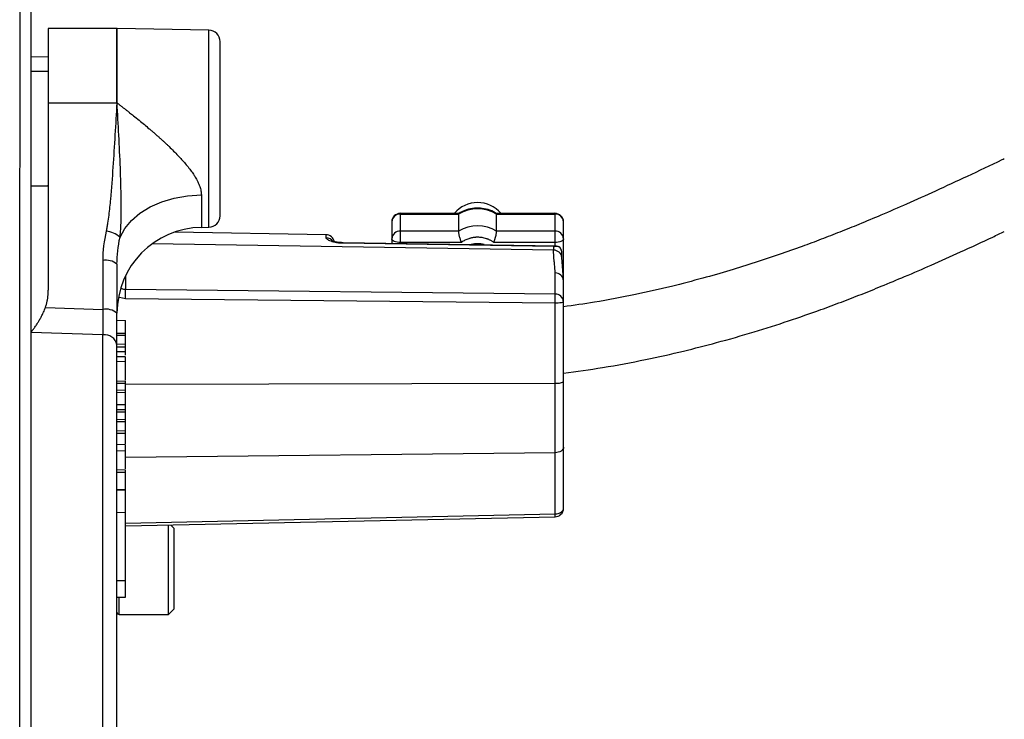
# Model space of a CAD drawing. Header units: inches. Extents: x -21 to 102, y -36 to 51.
# Tile 20 of 21: x 89.88 to 96.65, y 1.82 to 6.63. Entities that reach past the tile are written whole.
import ezdxf

# ---------------------------------------------------------------- set-up
doc = ezdxf.new("R2010")
doc.units = ezdxf.units.IN
doc.header["$MEASUREMENT"] = 0

msp = doc.modelspace()

# ---------------------------------------------------------------- linework, layer by layer
at = {"color": 7, "linetype": 'Continuous', "lineweight": 25}
for p, q in [((90.5503, 6.5704), (90.0787, 6.5704)), ((90.0787, 6.5704), (90.0787, 4.7707)), ((91.1825, 6.5594), (90.552, 6.5704)), ((90.0787, 6.3743), (89.9606, 6.3763)), ((90.0787, 6.2752), (89.9606, 6.2752)), ((90.0787, 6.0598), (90.5503, 6.0598)), ((90.552, 6.0598), (90.5503, 6.0598)), ((90.552, 6.0591), (90.5503, 6.0592)), ((89.9606, 5.4878), (90.0713, 5.4878)), ((90.0713, 5.4879), (90.0787, 5.4937)), ((92.9027, 5.299), (92.5, 5.299)), ((92.5, 5.0905), (92.5, 5.299)), ((92.5, 5.2935), (92.9009, 5.2935)), ((92.9009, 5.2935), (92.9009, 5.177)), ((93.563, 5.299), (93.1603, 5.299)), ((93.1621, 5.177), (93.1621, 5.2935)), ((93.1621, 5.2935), (93.563, 5.2935)), ((93.563, 5.299), (93.563, 5.0737)), ((92.4409, 5.24), (92.4409, 5.0915)), ((93.622, 4.1399), (93.622, 5.24)), ((91.9892, 5.1516), (90.9473, 5.1698)), ((91.1314, 5.2026), (91.1825, 5.2035)), ((92.9009, 5.177), (92.5, 5.177)), ((93.563, 5.177), (93.1621, 5.177)), ((93.5737, 5.0735), (92.1072, 5.0967)), ((93.5537, 5.07), (92.1073, 5.0929)), ((92.9201, 5.0986), (92.5, 5.0986)), ((93.563, 5.0986), (93.1429, 5.0986)), ((93.5537, 5.07), (93.5537, 5.0453)), ((93.6116, 4.9956), (93.6116, 5.0225)), ((90.4528, 4.9745), (90.4528, 4.6374)), ((90.5512, 4.949), (90.5512, 4.6119)), ((93.6211, 4.8453), (93.6116, 4.9956)), ((93.564, 4.7435), (93.564, 4.8892)), ((93.564, 4.7435), (90.6092, 4.7738)), ((93.564, 4.6807), (90.6092, 4.7111)), ((93.564, 3.231), (93.564, 4.6807)), ((93.622, 4.69), (93.6204, 4.6887)), ((93.6211, 4.685), (93.6211, 4.6995)), ((90.059, 4.6508), (90.4528, 4.6374)), ((90.5512, 4.5632), (90.6102, 4.5616)), ((90.6102, 4.3478), (90.6102, 4.5616)), ((90.4545, 4.4631), (89.9606, 4.4793)), ((90.5512, 4.4755), (90.6102, 4.4741)), ((90.4545, 1.7019), (90.4545, 4.4631)), ((90.6102, 4.4588), (90.5512, 4.459)), ((90.5512, 4.4008), (90.6102, 4.3996)), ((90.5512, 4.3808), (90.6102, 4.3813)), ((90.5512, 4.3473), (90.6102, 4.3478)), ((90.6102, 4.3106), (90.5512, 4.3117)), ((90.5512, 4.2813), (90.6102, 4.2805)), ((90.5512, 4.146), (90.6102, 4.1445)), ((90.6102, 3.7137), (90.6102, 4.1445)), ((90.6102, 4.1276), (90.5512, 4.1277)), ((90.5512, 4.0852), (90.6102, 4.0833)), ((90.6102, 4.065), (90.5512, 4.0653)), ((90.5512, 3.9835), (90.6102, 3.9832)), ((90.5512, 3.9495), (90.6102, 3.9483)), ((90.6102, 3.9307), (90.5512, 3.9304)), ((90.5512, 3.8823), (90.6102, 3.8808)), ((90.6102, 3.8633), (90.5512, 3.8634)), ((90.5512, 3.8042), (90.6102, 3.8027)), ((90.6102, 3.7849), (90.5512, 3.7848)), ((90.6102, 3.707), (90.5512, 3.708)), ((90.5512, 3.6662), (90.6102, 3.6655)), ((93.622, 3.2697), (93.622, 3.6904)), ((90.5512, 3.5358), (90.6102, 3.5344)), ((90.6102, 2.6583), (90.6102, 3.5344)), ((90.6102, 3.5152), (90.5512, 3.5151)), ((90.5512, 3.4002), (90.6102, 3.3992)), ((90.5512, 3.3997), (90.6102, 3.3987)), ((90.6102, 3.3935), (90.5512, 3.3933)), ((90.5512, 3.2414), (90.6102, 3.2428)), ((90.6102, 3.1475), (93.5645, 3.2107)), ((90.9055, 2.5393), (90.9055, 3.1538)), ((90.9449, 3.1298), (90.9206, 3.1541)), ((90.9449, 2.5786), (90.9449, 3.1298)), ((90.5512, 2.7726), (90.6102, 2.7728)), ((90.5512, 2.6569), (90.6102, 2.6583)), ((90.5512, 2.5119), (90.5512, 2.6569)), ((90.9055, 2.5393), (90.9449, 2.5786)), ((90.5669, 2.5393), (90.9055, 2.5393))]:
    msp.add_line(p, q, dxfattribs=at)
at = {"color": 8, "linetype": 'Continuous', "lineweight": 25}
for p, q in [((90.5503, 6.0598), (90.5503, 6.5704)), ((90.552, 6.0598), (90.552, 6.5704)), ((91.1825, 5.2035), (91.1825, 6.5594)), ((91.1314, 5.4261), (91.1314, 5.2026)), ((91.9892, 5.1314), (91.9892, 5.1516)), ((93.5537, 5.0453), (90.7933, 5.089)), ((93.0315, 5.0821), (93.0315, 5.0896)), ((90.6092, 4.8674), (90.6092, 4.7738)), ((90.6092, 4.7111), (90.5677, 4.7195)), ((93.6213, 4.6894), (93.622, 4.6992)), ((90.6102, 4.1225), (93.564, 4.1306)), ((93.564, 3.6517), (90.6102, 3.6179)), ((90.6102, 3.1678), (93.564, 3.231)), ((90.5669, 2.5393), (90.5669, 2.6573))]:
    msp.add_line(p, q, dxfattribs=at)
at = {"color": 7, "linetype": 'Continuous', "lineweight": 25, "flags": 128}
for points in [[(90.572, 5.1343), (90.6043, 5.1942), (90.6504, 5.2498), (90.7092, 5.2998), (90.7792, 5.3428), (90.8586, 5.3777), (90.9452, 5.4036), (91.037, 5.4199), (91.1314, 5.4261)], [(92.5, 5.0986), (92.4885, 5.099), (92.4774, 5.1005), (92.4672, 5.1028), (92.4582, 5.1059), (92.4509, 5.1097), (92.4454, 5.114), (92.4421, 5.1187), (92.4409, 5.1235)], [(93.622, 5.1235), (93.6209, 5.1187), (93.6176, 5.114), (93.6121, 5.1097), (93.6048, 5.1059), (93.5958, 5.1028), (93.5856, 5.1005), (93.5745, 5.099), (93.563, 5.0986)], [(93.622, 3.6904), (93.6209, 3.6829), (93.6177, 3.6757), (93.6123, 3.6691), (93.6051, 3.6633), (93.5963, 3.6584), (93.5863, 3.6548), (93.5754, 3.6525), (93.564, 3.6517)]]:
    msp.add_lwpolyline(points, dxfattribs=at)
at = {"color": 8, "linetype": 'Continuous', "lineweight": 25, "flags": 128}
msp.add_lwpolyline([(92.1073, 5.0929), (92.1073, 5.0958), (92.1072, 5.0967)], dxfattribs=at)
at = {"color": 7, "linetype": 'Continuous', "lineweight": 25}
for centre, radius, start, end in [((90.5503, 6.472), 0.0984, 89, 90), ((91.1811, 6.4807), 0.0787, 360, 89), ((93.0315, 5.1655), 0.2079, 39.97851, 140.02149), ((91.1811, 5.2822), 0.0787, 271, 360), ((92.5, 5.24), 0.0591, 90, 180), ((92.4974, 5.2371), 0.0565, 87.32466, 177.04786), ((93.0315, 5.0731), 0.2562, 59.35759, 120.64241), ((93.563, 5.24), 0.0591, 360, 90), ((93.5656, 5.2371), 0.0565, 2.95214, 92.67534), ((90.4573, 5.0067), 0.1716, 48.04628, 83.3778), ((91.1417, 4.6122), 0.5906, 91, 180), ((91.9882, 5.0926), 0.0591, 11.59108, 89), ((92.4974, 5.1206), 0.0565, 87.32466, 177.04786), ((93.0315, 4.9566), 0.2562, 59.35759, 120.64241), ((93.5656, 5.1206), 0.0565, 2.95214, 92.67534), ((93.0314, 4.9061), 0.1836, 89.98187, 103.93503), ((93.0316, 4.9062), 0.1835, 75.63239, 90.02028), ((90.4757, 4.8603), 0.1165, 49.60931, 101.36905), ((93.5657, 4.8328), 0.0564, 2.88871, 91.74273), ((88.8004, 4.7424), 1.8091, 359.00565, 0.99435), ((93.5657, 4.6872), 0.0564, 2.88871, 91.74273), ((90.4757, 4.5232), 0.1165, 49.60931, 101.36906), ((90.4658, 4.3766), 0.0872, 11.54496, 97.45984), ((93.578, 4.2294), 0.0998, 261.9567, 296.20767), ((93.563, 3.2697), 0.0591, 270, 0), ((90.5669, 2.555), 0.0157, 180, 270)]:
    msp.add_arc(centre, radius, start, end, dxfattribs=at)
at = {"color": 8, "linetype": 'Continuous', "lineweight": 25}
for centre, radius, start, end in [((91.9885, 5.0722), 0.0592, 31.25975, 89.31127), ((93.555, 4.9882), 0.0571, 7.49761, 91.24574)]:
    msp.add_arc(centre, radius, start, end, dxfattribs=at)
at = {"color": 7, "linetype": 'Continuous', "lineweight": 25}
for points, knots in [([(89.9015, -10.7462), (89.9015, -10.7417), (89.9014, -10.7328), (89.9008, -10.661), (89.9001, -10.5474), (89.8991, -10.3877), (89.8981, -10.1832), (89.8969, -9.9346), (89.8958, -9.6439), (89.8949, -9.3132), (89.8941, -8.9427), (89.8936, -8.5326), (89.8932, -8.0855), (89.8931, -7.6045), (89.8929, -7.0929), (89.8923, -6.5509), (89.8914, -5.9789), (89.8903, -5.3799), (89.8891, -4.7586), (89.8877, -4.1192), (89.8863, -3.4626), (89.885, -2.7891), (89.8839, -2.1022), (89.8829, -1.407), (89.8823, -0.7084), (89.8821, -0.0077), (89.8821, 0.6952), (89.8822, 1.397), (89.8822, 2.0924), (89.8824, 2.7766), (89.8826, 3.4475), (89.8829, 4.1054), (89.8833, 4.7478), (89.8839, 5.3699), (89.8846, 5.9672), (89.8856, 6.5375), (89.8868, 7.0811), (89.8884, 7.5965), (89.8903, 8.0794), (89.8923, 8.5265), (89.8941, 8.936), (89.896, 9.3076), (89.8977, 9.6408), (89.8992, 9.9328), (89.9005, 10.1813), (89.9014, 10.3854), (89.9019, 10.5457), (89.9019, 10.6601), (89.9014, 10.7301), (89.9006, 10.7386), (89.9003, 10.7425)], [0, 0, 0, 0, 0.020978, 0.04181, 0.062587, 0.0834, 0.104335, 0.125348, 0.146214, 0.167012, 0.187825, 0.208748, 0.229774, 0.250653, 0.271452, 0.292252, 0.313146, 0.334173, 0.355085, 0.375902, 0.396704, 0.417585, 0.438606, 0.459543, 0.480361, 0.501158, 0.522015, 0.543022, 0.563992, 0.58482, 0.605613, 0.626455, 0.647435, 0.668429, 0.689277, 0.710071, 0.730897, 0.751852, 0.772861, 0.793724, 0.814516, 0.835331, 0.85625, 0.877271, 0.898149, 0.918943, 0.939742, 0.960636, 0.981685, 1, 1, 1, 1]), ([(89.9606, -10.2293), (89.9606, -10.1853), (89.9606, -10.0757), (89.9606, -9.8512), (89.9606, -9.5639), (89.9606, -9.2354), (89.9606, -8.8676), (89.9606, -8.4611), (89.9606, -8.0177), (89.9606, -7.5411), (89.9606, -7.0332), (89.9606, -6.4957), (89.9606, -5.9283), (89.9606, -5.3346), (89.9606, -4.7184), (89.9606, -4.0844), (89.9606, -3.4328), (89.9606, -2.765), (89.9606, -2.0844), (89.9606, -1.3955), (89.9606, -0.7028), (89.9606, -0.0072), (89.9606, 0.6896), (89.9606, 1.3855), (89.9606, 2.0748), (89.9606, 2.7532), (89.9606, 3.4185), (89.9606, 4.0707), (89.9606, 4.7074), (89.9606, 5.3241), (89.9606, 5.9164), (89.9606, 6.4825), (89.9606, 7.0216), (89.9606, 7.5324), (89.9606, 8.0113), (89.9606, 8.4548), (89.9606, 8.8614), (89.9606, 9.2302), (89.9606, 9.5613), (89.9606, 9.8498), (89.9606, 10.0751), (89.9606, 10.1848), (89.9606, 10.2293)], [0, 0, 0, 0, 0.017215, 0.042783, 0.068142, 0.093474, 0.118777, 0.144269, 0.169752, 0.195197, 0.22048, 0.245822, 0.271201, 0.296774, 0.322202, 0.347524, 0.372824, 0.398262, 0.423782, 0.449193, 0.474565, 0.499857, 0.525257, 0.550763, 0.576269, 0.60161, 0.626896, 0.652233, 0.677748, 0.703252, 0.728633, 0.753917, 0.779302, 0.804738, 0.830246, 0.855661, 0.880952, 0.906273, 0.931712, 0.957283, 0.982652, 1, 1, 1, 1]), ([(91.2598, 5.3625), (91.2598, 5.3724), (91.2598, 5.3911), (91.2598, 5.4262), (91.2598, 5.4591), (91.2598, 5.4898), (91.2598, 5.5136), (91.2598, 5.5384), (91.2598, 5.5641), (91.2598, 5.5907), (91.2598, 5.618), (91.2598, 5.6681), (91.2598, 5.7349), (91.2598, 5.8052), (91.2598, 5.8489), (91.2598, 5.8731), (91.2598, 5.8978), (91.2598, 5.9278), (91.2598, 5.9632), (91.2598, 6.0023), (91.2598, 6.0449), (91.2598, 6.0903), (91.2598, 6.1361), (91.2598, 6.1765), (91.2598, 6.213), (91.2598, 6.2434), (91.2598, 6.2724), (91.2598, 6.2978), (91.2598, 6.32), (91.2598, 6.3392), (91.2598, 6.3574), (91.2598, 6.3744), (91.2598, 6.3852), (91.2598, 6.392), (91.2598, 6.4053), (91.2598, 6.4264), (91.2598, 6.4451), (91.2598, 6.4562), (91.2598, 6.4629), (91.2598, 6.4685), (91.2598, 6.4731), (91.2598, 6.4754), (91.2598, 6.4765), (91.2598, 6.4768), (91.2598, 6.4795), (91.2598, 6.4798), (91.2598, 6.48)], [0, 0, 0, 0, 0.036135, 0.068413, 0.108395, 0.128027, 0.147659, 0.167291, 0.186923, 0.206555, 0.226187, 0.245819, 0.311956, 0.359966, 0.38189, 0.395736, 0.406192, 0.429154, 0.453157, 0.474173, 0.505125, 0.536687, 0.565441, 0.599965, 0.623722, 0.647479, 0.671185, 0.69498, 0.713416, 0.731853, 0.750287, 0.768719, 0.78715, 0.787835, 0.793383, 0.836047, 0.87407, 0.8901, 0.90613, 0.922158, 0.938184, 0.954209, 0.954387, 0.955688, 0.959209, 1, 1, 1, 1]), ([(90.5503, 6.0592), (90.5418, 5.9119), (90.5334, 5.7646), (90.5181, 5.5438), (90.5126, 5.4702), (90.5024, 5.3601), (90.4987, 5.3234), (90.492, 5.2684), (90.4896, 5.2501), (90.4855, 5.2227), (90.4841, 5.2136), (90.4809, 5.1954), (90.4792, 5.1862), (90.477, 5.1772)], [0, 0, 0, 0, 0.5, 0.5, 0.75, 0.75, 0.875, 0.875, 0.9375, 0.9375, 0.96875, 0.96875, 1, 1, 1, 1]), ([(90.572, 5.1343), (90.5725, 5.1382), (90.5728, 5.1416), (90.5735, 5.148), (90.5738, 5.151), (90.5746, 5.1599), (90.5751, 5.1655), (90.5763, 5.1821), (90.577, 5.1927), (90.5786, 5.2239), (90.5793, 5.2441), (90.5806, 5.3039), (90.5806, 5.3428), (90.5799, 5.4201), (90.5791, 5.4584), (90.577, 5.5347), (90.5757, 5.5726), (90.5714, 5.686), (90.5678, 5.7611), (90.5602, 5.9106), (90.5561, 5.985), (90.552, 6.0591)], [0, 0, 0, 0, 0.007812, 0.007812, 0.015625, 0.015625, 0.03125, 0.03125, 0.0625, 0.0625, 0.125, 0.125, 0.25, 0.25, 0.375, 0.375, 0.5, 0.5, 0.75, 0.75, 1, 1, 1, 1]), ([(90.552, 6.0591), (90.5586, 6.0541), (90.5713, 6.0443), (90.5898, 6.0299), (90.607, 6.0164), (90.623, 6.0038), (90.6378, 5.9921), (90.6514, 5.9813), (90.6731, 5.9639), (90.7024, 5.9402), (90.7387, 5.9103), (90.7617, 5.8908), (90.7727, 5.8815)], [0, 0, 0, 0, 0.0883704, 0.1712932, 0.2487711, 0.3208071, 0.3874037, 0.4485634, 0.5042886, 0.6820285, 0.8472574, 1, 1, 1, 1]), ([(90.7727, 5.8815), (90.7788, 5.8763), (90.7908, 5.866), (90.8085, 5.8507), (90.8255, 5.8357), (90.842, 5.8211), (90.8579, 5.8067), (90.8732, 5.7927), (90.888, 5.779), (90.9186, 5.7501), (90.9618, 5.7073), (91.0074, 5.6578), (91.0398, 5.6188), (91.0623, 5.5893), (91.0816, 5.5612), (91.0961, 5.5371), (91.1067, 5.517), (91.1143, 5.5005), (91.1206, 5.4845), (91.1254, 5.4691), (91.1288, 5.4542), (91.131, 5.4399), (91.1313, 5.4307), (91.1314, 5.4261)], [0, 0, 0, 0, 0.037912, 0.074837, 0.110776, 0.145732, 0.179708, 0.212706, 0.24473, 0.275783, 0.413709, 0.536827, 0.603179, 0.665539, 0.724096, 0.779079, 0.813882, 0.84741, 0.879767, 0.911071, 0.941449, 0.971042, 1, 1, 1, 1]), ([(96.6535, 5.6743), (96.6481, 5.6716), (96.5634, 5.6309), (96.4061, 5.5565), (96.188, 5.4552), (95.9905, 5.3664), (95.815, 5.2901), (95.6617, 5.2258), (95.5248, 5.1706), (95.3946, 5.1199), (95.2557, 5.068), (95.1044, 5.0142), (94.9392, 4.9591), (94.7643, 4.9046), (94.573, 4.8497), (94.3574, 4.7937), (94.1097, 4.7377), (93.8622, 4.6895), (93.6928, 4.6655), (93.6213, 4.6554)], [0, 0, 0, 0, 0.006351, 0.097951, 0.1805, 0.25401, 0.318515, 0.373122, 0.419324, 0.46361, 0.508837, 0.561373, 0.615138, 0.670166, 0.727729, 0.792152, 0.863739, 0.942482, 1, 1, 1, 1]), ([(91.2598, 5.2848), (91.2598, 5.2848), (91.2598, 5.2849), (91.2598, 5.31), (91.2598, 5.345), (91.2598, 5.3625)], [0, 0, 0, 0, 0.250067, 0.625033, 1, 1, 1, 1]), ([(92.9009, 5.2935), (92.901, 5.295), (92.9011, 5.2978), (92.9018, 5.2985), (92.9022, 5.2988)], [0, 0, 0, 0, 0.523269, 1, 1, 1, 1]), ([(93.1606, 5.2985), (93.158, 5.3003), (93.1407, 5.3117), (93.1038, 5.3259), (93.0503, 5.3361), (92.9955, 5.334), (92.9447, 5.3219), (92.9156, 5.3058), (92.9024, 5.2985)], [0, 0, 0, 0, 0.035076, 0.232743, 0.431431, 0.631134, 0.831537, 1, 1, 1, 1]), ([(93.1621, 5.2935), (93.162, 5.295), (93.1619, 5.2978), (93.1612, 5.2985), (93.1608, 5.2988)], [0, 0, 0, 0, 0.530937, 1, 1, 1, 1]), ([(92.9201, 5.0986), (92.9195, 5.1001), (92.9184, 5.1031), (92.9168, 5.1077), (92.9152, 5.1121), (92.9139, 5.1163), (92.9118, 5.1229), (92.9092, 5.1319), (92.9065, 5.1426), (92.9044, 5.1519), (92.9028, 5.1599), (92.9017, 5.1669), (92.9011, 5.1728), (92.901, 5.1756), (92.9009, 5.177)], [0, 0, 0, 0, 0.056347, 0.109569, 0.159669, 0.206649, 0.250514, 0.379716, 0.500342, 0.604209, 0.705916, 0.80565, 0.903609, 1, 1, 1, 1]), ([(93.1429, 5.0986), (93.1434, 5.1), (93.1445, 5.1028), (93.1461, 5.1073), (93.1477, 5.1118), (93.1492, 5.1163), (93.1506, 5.1209), (93.1519, 5.1254), (93.1532, 5.1299), (93.1544, 5.1344), (93.1555, 5.1387), (93.1572, 5.1454), (93.1591, 5.154), (93.1606, 5.1625), (93.1615, 5.1689), (93.162, 5.1735), (93.162, 5.1759), (93.1621, 5.177)], [0, 0, 0, 0, 0.052205, 0.103963, 0.15526, 0.206082, 0.256418, 0.306257, 0.355591, 0.404416, 0.452728, 0.500528, 0.629153, 0.755973, 0.836989, 0.918292, 1, 1, 1, 1]), ([(93.622, 4.1983), (93.7122, 4.2108), (93.9047, 4.2376), (94.1793, 4.2901), (94.4397, 4.3482), (94.6885, 4.412), (94.9298, 4.4814), (95.1685, 4.5576), (95.3673, 4.627), (95.5327, 4.6883), (95.6712, 4.7419), (95.8163, 4.8003), (95.9773, 4.8676), (96.1591, 4.9464), (96.361, 5.0371), (96.5279, 5.1141), (96.6271, 5.1612), (96.6535, 5.1738)], [0, 0, 0, 0, 0.074012, 0.157941, 0.234358, 0.303154, 0.384132, 0.461047, 0.535506, 0.584211, 0.631862, 0.681231, 0.739764, 0.807809, 0.883845, 0.968999, 1, 1, 1, 1]), ([(92.1073, 5.0929), (92.1051, 5.0929), (92.1006, 5.093), (92.094, 5.0934), (92.0874, 5.0938), (92.0809, 5.0944), (92.0744, 5.0952), (92.0681, 5.096), (92.0566, 5.0979), (92.0407, 5.1012), (92.0228, 5.1068), (92.008, 5.113), (91.9991, 5.1184), (91.994, 5.1226), (91.9913, 5.1257), (91.9895, 5.1286), (91.9893, 5.1304), (91.9892, 5.1314)], [0, 0, 0, 0, 0.034777, 0.069293, 0.103673, 0.138047, 0.172544, 0.207291, 0.242414, 0.364865, 0.488996, 0.614588, 0.74211, 0.805965, 0.870883, 0.935595, 1, 1, 1, 1]), ([(92.1072, 5.0967), (92.0995, 5.0971), (92.0846, 5.0977), (92.0656, 5.1004), (92.0517, 5.103), (92.0431, 5.1048), (92.0413, 5.1041), (92.0405, 5.1038)], [0, 0, 0, 0, 0.2273631, 0.4416698, 0.6426111, 0.8310877, 1, 1, 1, 1]), ([(93.0315, 5.1342), (93.0289, 5.1342), (93.0237, 5.1342), (93.016, 5.1337), (93.0083, 5.1329), (93.0007, 5.1319), (92.9931, 5.1305), (92.9856, 5.1288), (92.9781, 5.1268), (92.9686, 5.1239), (92.9572, 5.1196), (92.9442, 5.1136), (92.9317, 5.1067), (92.924, 5.1013), (92.9201, 5.0986)], [0, 0, 0, 0, 0.064741, 0.129126, 0.193279, 0.257323, 0.321385, 0.385588, 0.450057, 0.514913, 0.636534, 0.757367, 0.878244, 1, 1, 1, 1]), ([(93.1429, 5.0986), (93.1407, 5.1001), (93.1363, 5.1033), (93.1294, 5.1076), (93.1224, 5.1116), (93.1151, 5.1153), (93.1077, 5.1187), (93.1001, 5.1218), (93.09, 5.1254), (93.0775, 5.129), (93.0624, 5.132), (93.047, 5.1339), (93.0367, 5.1341), (93.0315, 5.1342)], [0, 0, 0, 0, 0.06966, 0.138947, 0.208014, 0.277016, 0.34611, 0.41545, 0.485189, 0.614297, 0.74247, 0.870706, 1, 1, 1, 1]), ([(93.5537, 5.07), (93.5548, 5.0704), (93.5575, 5.0712), (93.5619, 5.0724), (93.5683, 5.0734), (93.5753, 5.0736), (93.582, 5.0727), (93.5874, 5.0712), (93.592, 5.0693), (93.5948, 5.0674), (93.5961, 5.0666)], [0, 0, 0, 0, 0.074474, 0.172372, 0.294467, 0.500391, 0.647899, 0.770961, 0.890214, 1, 1, 1, 1]), ([(93.564, 4.8892), (93.564, 4.8921), (93.564, 4.8982), (93.5636, 4.9076), (93.563, 4.9177), (93.5621, 4.9298), (93.5605, 4.9464), (93.5585, 4.9663), (93.5564, 4.9872), (93.5549, 5.0068), (93.5539, 5.0259), (93.5538, 5.039), (93.5537, 5.0453)], [0, 0, 0, 0, 0.056312, 0.116747, 0.181307, 0.249999, 0.34947, 0.500001, 0.632307, 0.749991, 0.877518, 1, 1, 1, 1]), ([(93.6101, 5.0225), (93.6104, 5.0267), (93.6111, 5.0373), (93.6055, 5.0526), (93.599, 5.0623), (93.5961, 5.0666)], [0, 0, 0, 0, 0.2710119, 0.6770829, 1, 1, 1, 1]), ([(90.059, 4.6508), (90.0601, 4.6542), (90.0625, 4.6609), (90.0656, 4.6712), (90.0683, 4.6817), (90.0708, 4.6922), (90.0729, 4.703), (90.0747, 4.7139), (90.0762, 4.725), (90.0773, 4.7362), (90.0781, 4.7476), (90.0786, 4.7591), (90.0787, 4.7668), (90.0787, 4.7707)], [0, 0, 0, 0, 0.087269, 0.175001, 0.263288, 0.352222, 0.44189, 0.532379, 0.623774, 0.716156, 0.809604, 0.904194, 1, 1, 1, 1]), ([(93.564, 4.6807), (93.5642, 4.6933), (93.5643, 4.7065), (93.5643, 4.729), (93.5642, 4.7382), (93.564, 4.7435)], [0, 0, 0, 0, 0.5, 0.5, 1, 1, 1, 1]), ([(89.9606, 4.4793), (89.9607, 4.4798), (89.9607, 4.4808), (89.9613, 4.4823), (89.9622, 4.4836), (89.9631, 4.4848), (89.9644, 4.4864), (89.9665, 4.4888), (89.9694, 4.4927), (89.9763, 4.5018), (89.9873, 4.5167), (90.0009, 4.5367), (90.0142, 4.5579), (90.0265, 4.5792), (90.0373, 4.5997), (90.0459, 4.6182), (90.0529, 4.6345), (90.057, 4.6455), (90.059, 4.6508)], [0, 0, 0, 0, 0.0091247, 0.0187258, 0.0290577, 0.0354812, 0.0447701, 0.0632096, 0.0891205, 0.1260767, 0.2516745, 0.3867817, 0.5021179, 0.6318333, 0.7502049, 0.8377157, 0.9209664, 1, 1, 1, 1]), ([(90.4528, 4.6374), (90.4529, 4.6209), (90.4531, 4.6048), (90.4534, 4.5734), (90.4535, 4.5581), (90.4539, 4.5142), (90.4542, 4.4874), (90.4545, 4.4631)], [0, 0, 0, 0, 0.25, 0.25, 0.5, 0.5, 1, 1, 1, 1]), ([(90.5512, 4.3941), (90.5512, 4.4245), (90.5512, 4.458), (90.5512, 4.5128), (90.5512, 4.532), (90.5512, 4.5712), (90.5512, 4.5913), (90.5512, 4.6119)], [0, 0, 0, 0, 0.5, 0.5, 0.75, 0.75, 1, 1, 1, 1]), ([(90.5512, 1.6756), (90.5512, 1.6914), (90.5512, 1.7231), (90.5512, 1.7705), (90.5512, 1.8179), (90.5512, 1.8651), (90.5512, 1.9121), (90.5512, 1.9591), (90.5512, 2.0059), (90.5512, 2.0994), (90.5512, 2.2386), (90.5512, 2.3786), (90.5512, 2.5004), (90.5512, 2.6217), (90.5512, 2.8441), (90.5512, 3.0783), (90.5512, 3.3061), (90.5512, 3.5294), (90.5512, 3.7082), (90.5512, 3.8656), (90.5512, 3.9452), (90.5512, 4.0311), (90.5512, 4.1062), (90.5512, 4.1781), (90.5512, 4.2512), (90.5512, 4.3233), (90.5512, 4.3705), (90.5512, 4.3941)], [0, 0, 0, 0, 0.015563, 0.031127, 0.04669, 0.062253, 0.077817, 0.09338, 0.108943, 0.124506, 0.186756, 0.249005, 0.267141, 0.311793, 0.374514, 0.5, 0.562786, 0.625507, 0.750993, 0.770186, 0.813276, 0.847144, 0.875498, 0.906623, 0.937749, 0.968875, 1, 1, 1, 1]), ([(90.6102, 4.323), (90.6102, 4.3247), (90.6102, 4.3342), (90.6102, 4.3417), (90.6102, 4.3478)], [0, 0, 0, 0, 0.173371, 1, 1, 1, 1]), ([(90.6102, 4.2805), (90.6102, 4.2902), (90.6102, 4.3077), (90.6102, 4.3088), (90.6102, 4.3092)], [0, 0, 0, 0, 0.550542, 1, 1, 1, 1]), ([(90.6102, 4.1514), (90.6102, 4.1581), (90.6102, 4.1728), (90.6102, 4.1964), (90.6102, 4.2207), (90.6102, 4.2513), (90.6102, 4.2688), (90.6102, 4.2805)], [0, 0, 0, 0, 0.143224, 0.31696, 0.489647, 0.658849, 1, 1, 1, 1]), ([(90.6102, 4.2484), (90.6102, 4.2523), (90.6102, 4.2585), (90.6102, 4.2659), (90.6102, 4.2686)], [0, 0, 0, 0, 0.635892, 1, 1, 1, 1]), ([(90.6102, 3.6655), (90.6102, 3.6762), (90.6102, 3.6974), (90.6102, 3.709), (90.6102, 3.7062), (90.6102, 3.7058)], [0, 0, 0, 0, 0.465532, 0.930348, 1, 1, 1, 1]), ([(90.6102, 3.5413), (90.6102, 3.5528), (90.6102, 3.5722), (90.6102, 3.6008), (90.6102, 3.6327), (90.6102, 3.6524), (90.6102, 3.6655)], [0, 0, 0, 0, 0.267895, 0.45239, 0.634386, 1, 1, 1, 1]), ([(90.6102, 3.583), (90.6102, 3.583), (90.6102, 3.5829), (90.6102, 3.5907), (90.6102, 3.6005), (90.6102, 3.6055)], [0, 0, 0, 0, 0.253994, 0.625834, 1, 1, 1, 1]), ([(93.564, 3.231), (93.5717, 3.2311), (93.5793, 3.2322), (93.5933, 3.2361), (93.5998, 3.239), (93.6105, 3.2462), (93.6148, 3.2504), (93.6205, 3.2597), (93.622, 3.2647), (93.622, 3.2697)], [0, 0, 0, 0, 0.25, 0.25, 0.5, 0.5, 0.75, 0.75, 1, 1, 1, 1]), ([(93.5643, 3.2107), (93.5643, 3.2107), (93.5643, 3.2125), (93.5642, 3.2195), (93.5641, 3.2246), (93.564, 3.231)], [0, 0, 0, 0, 0.5, 0.5, 1, 1, 1, 1]), ([(90.5512, 2.3382), (90.5512, 2.3381), (90.5512, 2.3377), (90.5512, 2.3962), (90.5512, 2.4733), (90.5512, 2.5119)], [0, 0, 0, 0, 0.245265, 0.622632, 1, 1, 1, 1])]:
    msp.add_open_spline(points, degree=3, knots=knots, dxfattribs=at)
for points in [[(90.5503, 6.0598), (90.5503, 6.0596), (90.5503, 6.0594), (90.5503, 6.0592)], [(90.552, 6.0598), (90.552, 6.0596), (90.552, 6.0594), (90.552, 6.0591)], [(90.477, 5.1772), (90.4612, 5.1105), (90.4528, 5.043), (90.4528, 4.9745)], [(90.5512, 4.949), (90.5512, 5.0109), (90.5584, 5.0725), (90.572, 5.1343)], [(93.622, 3.9004), (93.622, 3.9763), (93.622, 4.0572), (93.622, 4.1399)], [(93.622, 3.6904), (93.622, 3.7536), (93.622, 3.8245), (93.622, 3.9004)]]:
    msp.add_open_spline(points, degree=3, dxfattribs=at)
at = {"color": 8, "linetype": 'Continuous', "lineweight": 25}
for points, knots in [([(90.6092, 4.7738), (90.6054, 4.7741), (90.5977, 4.7747), (90.5869, 4.7785), (90.5807, 4.7826), (90.5778, 4.7846)], [0, 0, 0, 0, 0.3375283, 0.6814762, 1, 1, 1, 1]), ([(93.6204, 4.6887), (93.6198, 4.688), (93.6182, 4.686), (93.606, 4.6834), (93.587, 4.6812), (93.5717, 4.6809), (93.564, 4.6807)], [0, 0, 0, 0, 0.174372, 0.449581, 0.724791, 1, 1, 1, 1])]:
    msp.add_open_spline(points, degree=3, knots=knots, dxfattribs=at)

doc.saveas('drawing.dxf')
